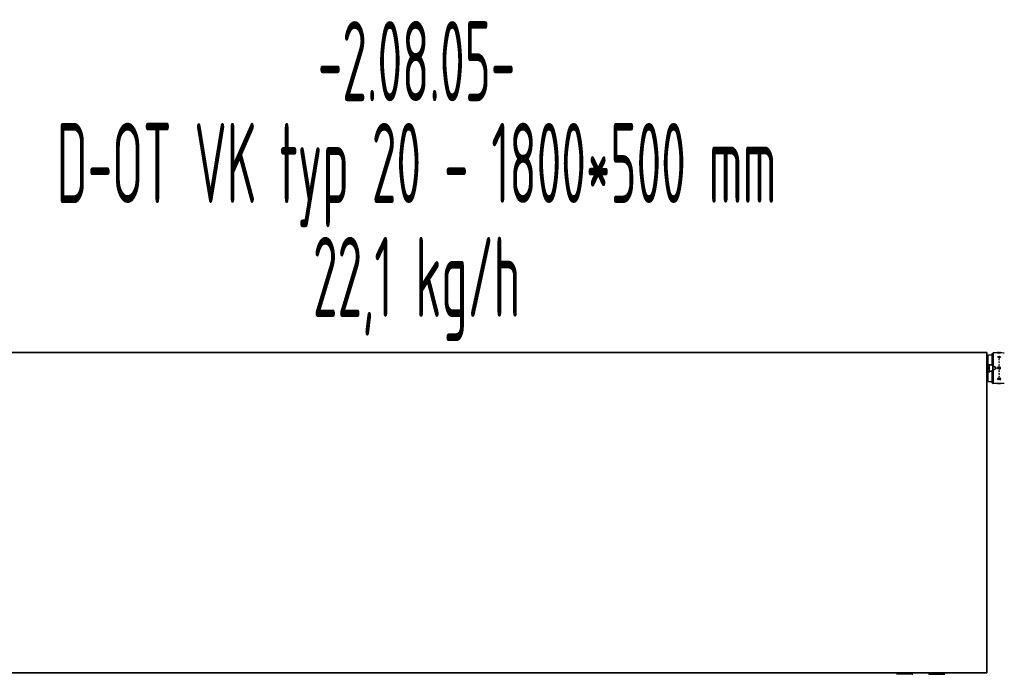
# Model space of a CAD drawing. Header units: millimetres. Extents: x 60394 to 199354, y 20895 to 166073.
# Tile 190 of 256: x 123594 to 125130, y 23978 to 25000. Entities that reach past the tile are written whole.
import ezdxf
from ezdxf.enums import TextEntityAlignment as Align

# ---------------------------------------------------------------- set-up
doc = ezdxf.new("R2010")
doc.units = ezdxf.units.MM
doc.layers.add('JS_VYT_POPIS - OBECNĚ', color=7, linetype='Continuous', lineweight=5)
doc.layers.add('UT_ZAŘÍZENÍ - OT', color=3, linetype='Continuous', lineweight=35)
doc.styles.add('VZT_POPIS', font='isocp.shx', dxfattribs={"width": 0.6, "height": 125})

msp = doc.modelspace()

# ---------------------------------------------------------------- linework, layer by layer
at = {"color": 0, "linetype": 'Continuous'}
for p, q in [((125102.5, 24468.7), (125103, 24468.7)), ((125103, 24465.4), (125103, 24468.7)), ((125103.5, 24468.8), (125103.5, 24468.8)), ((125103.8, 24456), (125104.2, 24476.3)), ((125104, 24463.9), (125104.2, 24476.1)), ((125104.4, 24461.7), (125104.5, 24467.7)), ((125104.5, 24467.7), (125104.7, 24476.8)), ((125104.7, 24476.8), (125110.6, 24476.8)), ((125110.6, 24479), (125112.1, 24479.9)), ((125110.6, 24460.2), (125110.6, 24479)), ((125112.1, 24480), (125112.1, 24459.3)), ((125122, 24479.8), (125112.1, 24480)), ((125119.1, 24480.3), (125119.1, 24480.2)), ((125119.6, 24480.3), (125119.1, 24480.3)), ((125119.1, 24480), (125119.1, 24480.2)), ((125119.1, 24480.2), (125119.6, 24480.2)), ((125119.1, 24480), (125120.7, 24479.9)), ((125119.1, 24473.8), (125119.1, 24473.5)), ((125119.1, 24473.7), (125119.1, 24473.8)), ((125122.1, 24473.8), (125119.1, 24473.8)), ((125119.1, 24473.4), (125119.1, 24473.5)), ((125119.1, 24473.5), (125119.2, 24473.5)), ((125119.6, 24480.2), (125119.6, 24480.3)), ((125120.7, 24480.2), (125119.6, 24480.2)), ((125119.6, 24480.2), (125119.7, 24480.2)), ((125119.7, 24480.2), (125121, 24480.1)), ((125119.9, 24473.5), (125122.1, 24473.5)), ((125120, 24473.5), (125119.9, 24473.5)), ((125120.2, 24473.4), (125122.1, 24473.4)), ((125120.6, 24480.2), (125120.6, 24480.2)), ((125121, 24480.2), (125120.7, 24480.2)), ((125120.7, 24479.9), (125120.9, 24479.9)), ((125120.8, 24480.2), (125120.8, 24480.2)), ((125120.9, 24479.9), (125121.5, 24479.9)), ((125121, 24480.1), (125121, 24480.1)), ((125121, 24480.1), (125121.5, 24480.1)), ((125121.2, 24480.2), (125121.2, 24480.2)), ((125121.5, 24480.1), (125121.5, 24480.2)), ((125121.5, 24479.9), (125121.5, 24480.1)), ((125121.5, 24480), (125121.5, 24480)), ((125122.1, 24480.2), (125122.2, 24480.2)), ((125122.1, 24480), (125122.2, 24480)), ((125122.1, 24474.2), (125122.1, 24473.8)), ((125122.1, 24474.1), (125122.1, 24474.2)), ((125122.6, 24474.2), (125122.1, 24474.2)), ((125122.1, 24473.5), (125122.1, 24472.4)), ((125122.1, 24473.4), (125122.1, 24473.5)), ((125122.1, 24473.4), (125122.1, 24472.5)), ((125122.1, 24471.8), (125122.1, 24472)), ((125122.1, 24472), (125122.6, 24472)), ((125122.1, 24471.9), (125122.1, 24471.8)), ((125122.1, 24471.8), (125122.6, 24471.8)), ((125122.2, 24480.1), (125122.2, 24480.1)), ((125122.2, 24479.9), (125122.2, 24480.1)), ((125122.6, 24473.8), (125122.6, 24474.2)), ((125123.6, 24473.8), (125122.6, 24473.8)), ((125122.6, 24472), (125122.6, 24473.5)), ((125122.6, 24473.5), (125123.6, 24473.5)), ((125122.6, 24473.3), (125123.6, 24473.3)), ((125122.6, 24471.8), (125122.6, 24472)), ((125123, 24480.2), (125123, 24480.2)), ((125123, 24480.2), (125123, 24480.2)), ((125123, 24480.2), (125123, 24480.2)), ((125123.6, 24480), (125123.6, 24480.2)), ((125123.6, 24473.5), (125123.6, 24473.8)), ((125123.6, 24473.3), (125123.6, 24473.5)), ((125102.4, 24465.4), (125103, 24465.4)), ((125102.4, 24464.6), (125103, 24464.6)), ((125103.8, 24458.7), (125102.6, 24458.7)), ((125103.8, 24458.4), (125102.6, 24458.4)), ((125103.8, 24455.7), (125102.6, 24455.7)), ((125103.8, 24455.4), (125102.6, 24455.4)), ((125103.8, 24455.2), (125102.6, 24455.2)), ((125103.3, 24454.8), (125102.7, 24454.8)), ((125103.3, 24454.3), (125102.7, 24454.3)), ((125103.1, 24454), (125102.7, 24454)), ((125103, 24458.7), (125103, 24464.6)), ((125103, 24454.8), (125103, 24455.2)), ((125103.1, 24452.9), (125103.1, 24454)), ((125103.3, 24454.8), (125103.3, 24452.9)), ((125103.4, 24452.9), (125103.4, 24452.6)), ((125103.4, 24452.9), (125103.8, 24452.9)), ((125103.9, 24452.8), (125103.4, 24452.8)), ((125103.9, 24452.6), (125103.4, 24452.6)), ((125103.5, 24465.5), (125103.5, 24464.7)), ((125103.9, 24453.4), (125103.5, 24453.4)), ((125103.6, 24453.6), (125103.6, 24453.5)), ((125103.6, 24453.6), (125103.8, 24453.6)), ((125103.8, 24453.5), (125103.6, 24453.5)), ((125103.6, 24453.3), (125103.6, 24453.2)), ((125103.6, 24453.3), (125103.8, 24453.3)), ((125103.8, 24453.2), (125103.6, 24453.2)), ((125103.8, 24458.7), (125103.8, 24455.2)), ((125104.2, 24435.7), (125103.8, 24456)), ((125103.8, 24456), (125106.5, 24456)), ((125103.8, 24453.6), (125103.8, 24453.4)), ((125103.8, 24453.4), (125103.9, 24453.4)), ((125103.8, 24453.3), (125103.8, 24452.9)), ((125103.8, 24453.2), (125103.9, 24453.2)), ((125103.8, 24453), (125103.9, 24453)), ((125103.9, 24453.4), (125103.9, 24453.7)), ((125104.4, 24461.7), (125106.8, 24461.7)), ((125104.4, 24461), (125104.4, 24461.7)), ((125105.6, 24461), (125104.4, 24461)), ((125106.5, 24456), (125106.6, 24460.6)), ((125106.6, 24451.4), (125106.5, 24456)), ((125106.6, 24460.6), (125106.6, 24461)), ((125108.7, 24460.6), (125106.6, 24460.6)), ((125106.8, 24461.7), (125106.8, 24461)), ((125108.7, 24461), (125107.7, 24461)), ((125108.7, 24460.6), (125108.7, 24461)), ((125111.1, 24459.4), (125109.5, 24460.4)), ((125109.5, 24451.6), (125111.1, 24452.6)), ((125116.8, 24456.7), (125109.7, 24460.7)), ((125109.7, 24451.3), (125116.8, 24455.4)), ((125111.1, 24459.4), (125111.1, 24452.6)), ((125111.6, 24459.2), (125111.6, 24452.9)), ((125112.1, 24452.7), (125112.1, 24432)), ((125116.6, 24455.8), (125116.6, 24456.2)), ((125117, 24455.8), (125117, 24456.2)), ((125120.5, 24454.7), (125120.5, 24455.2)), ((125120.9, 24455.7), (125121.3, 24455.7)), ((125122, 24454.9), (125122, 24454.4)), ((125102.4, 24447.4), (125103, 24447.4)), ((125102.4, 24446.6), (125103, 24446.6)), ((125102.5, 24443.3), (125103, 24443.3)), ((125103.1, 24450.3), (125102.7, 24450.3)), ((125103.3, 24450.1), (125102.7, 24450.1)), ((125103, 24447.4), (125103, 24450.1)), ((125103, 24443.3), (125103, 24446.6)), ((125103.1, 24450.3), (125103.1, 24451.4)), ((125103.3, 24451.4), (125103.3, 24450.1)), ((125103.4, 24451.5), (125103.4, 24451.7)), ((125103.4, 24451.7), (125103.9, 24451.7)), ((125103.4, 24451.5), (125103.9, 24451.5)), ((125103.5, 24447.4), (125103.5, 24446.5)), ((125103.5, 24443.2), (125103.5, 24443.2)), ((125103.8, 24451.3), (125103.6, 24451.3)), ((125103.8, 24451.5), (125103.8, 24451.3)), ((125104.1, 24441.4), (125104.1, 24442.3)), ((125104.4, 24451), (125105.6, 24451)), ((125104.4, 24450.3), (125104.4, 24451)), ((125104.4, 24450.3), (125106.8, 24450.3)), ((125104.5, 24444.3), (125104.4, 24450.3)), ((125104.7, 24435.2), (125104.5, 24444.3)), ((125106.6, 24451.4), (125108.7, 24451.4)), ((125106.6, 24451.4), (125106.6, 24451)), ((125106.8, 24451), (125106.8, 24450.3)), ((125107.7, 24451), (125108.7, 24451)), ((125108.7, 24451.4), (125108.7, 24451)), ((125110.6, 24433), (125110.6, 24451.8)), ((125120.6, 24438.4), (125120.6, 24438.3)), ((125120.8, 24438.4), (125120.6, 24438.4)), ((125120.8, 24438.3), (125120.6, 24438.3)), ((125120.6, 24437.9), (125120.8, 24437.9)), ((125120.8, 24438.4), (125120.8, 24438.3)), ((125120.8, 24437.9), (125120.8, 24438.3)), ((125122, 24439.5), (125122, 24439.3)), ((125122, 24439.4), (125122, 24439.5)), ((125122.2, 24439.1), (125122.1, 24439.2)), ((125122.3, 24439.1), (125122.3, 24438.9)), ((125123.2, 24440.2), (125123.2, 24440)), ((125123.6, 24440.2), (125123.2, 24440.2)), ((125123.2, 24440), (125123.2, 24438.3)), ((125123.6, 24440), (125123.2, 24440)), ((125123.6, 24440.2), (125123.6, 24440)), ((125123.6, 24437.9), (125123.6, 24440)), ((125104.7, 24435.2), (125110.6, 24435.2)), ((125110.6, 24433), (125112.1, 24432.1)), ((125122, 24432.2), (125112.1, 24432)), ((125123.6, 24432), (125119.1, 24431.9)), ((125119.1, 24431.9), (125119.1, 24431.7)), ((125119.1, 24431.9), (125119.1, 24431.7)), ((125123.6, 24431.8), (125119.1, 24431.7)), ((125119.1, 24431.7), (125119.1, 24431.7)), ((125120.5, 24431.8), (125119.9, 24431.7)), ((125120.5, 24431.8), (125120.5, 24431.8)), ((125120.5, 24431.8), (125123.6, 24431.8)), ((125123.6, 24432), (125123.6, 24431.8)), ((125123.6, 24431.8), (125123.6, 24431.8)), ((124961.9, 23978.3), (124961.6, 23978)), ((124986.5, 23978.3), (124961.9, 23978.3)), ((124985.7, 23979.1), (124962.7, 23979.1)), ((124962.7, 23979.1), (124962.7, 23978.4)), ((124985.7, 23978.4), (124962.7, 23978.4)), ((124984.6, 23980.2), (124963.8, 23980.2)), ((124985.7, 23979.1), (124985.7, 23978.4)), ((124986.5, 23978.3), (124986.8, 23978)), ((125011.9, 23978.3), (125011.6, 23978)), ((125011.9, 23978.3), (125036.5, 23978.3)), ((125012.7, 23979.1), (125012.7, 23978.4)), ((125012.7, 23979.1), (125035.7, 23979.1)), ((125012.7, 23978.4), (125035.7, 23978.4)), ((125013.8, 23980.2), (125034.6, 23980.2)), ((125035.7, 23979.1), (125035.7, 23978.4)), ((125036.5, 23978.3), (125036.8, 23978))]:
    msp.add_line(p, q, dxfattribs=at)
for centre, radius, start, end in [((125103, 24470.3), 1.51, 270.0706, 289.42), ((125103, 24470.3), 1.5, 289.4712, 313.3508), ((125104.7, 24476.3), 0.5, 90, 178.9973), ((125072.1, 24379.2), 105.3, 61.6647, 63.472), ((125071.9, 24379.6), 105.2, 61.4405, 63.251), ((125075.2, 24384.6), 99.5, 63.121, 63.2744), ((125072.3, 24378.9), 105.9, 61.9354, 63.1067), ((125120.9, 24467), 13.2, 89.4411, 89.8689), ((125121.2, 24469.3), 0.33, 178.1966, 179.9988), ((125120.8, 24457.2), 23, 89.1611, 89.4301), ((125120.5, 24438.1), 42.1, 88.9967, 89.1537), ((125121.4, 24475), 5.28, 90.802, 91.6255), ((125121.8, 24485.5), 5.38, 264.4209, 265.2299), ((125121.4, 24469.6), 0.577, 256.3453, 269.3858), ((125121.4, 24469.5), 0.582, 256.3839, 269.3877), ((125121.9, 24486.6), 6.42, 265.2378, 265.9935), ((125121.4, 24469.6), 0.567, 269.4846, 276.231), ((125121.4, 24469.5), 0.572, 269.4844, 276.215), ((125121.4, 24469.6), 0.578, 276.2208, 282.5995), ((125121.4, 24469.5), 0.583, 276.2044, 282.5615), ((125121.6, 24469.3), 0.34, 350.7701, 358.1614), ((125120.4, 24389.8), 90, 84.1365, 89), ((125122.4, 24492.6), 12.5, 269.0086, 269.7243), ((125122.3, 24490.2), 10, 269.0062, 269.6233), ((125122.8, 24477.7), 2.56, 85.7717, 86.5413), ((125122.5, 24489.9), 9.83, 272.604, 273.3682), ((125122.5, 24489.8), 9.9, 272.5844, 273.3433), ((125122.8, 24478.4), 1.79, 85.3674, 85.7466), ((125122.4, 24444.5), 35.7, 88.7845, 88.9876), ((125122.5, 24488.7), 8.58, 273.3742, 274.1744), ((125122.5, 24488.5), 8.63, 273.3493, 274.1441), ((125103.6, 24453.8), 0.29, 180.0444, 214.054), ((125103.9, 24457.9), 0.0994, 180.0197, 226.4078), ((125103.9, 24457.9), 0.301, 250.5574, 255.9901), ((125103.9, 24456.2), 0.3, 107.6465, 109.446), ((125104.4, 24460.5), 0.5, 90, 179.0027), ((125086.1, 24474.3), 24.3, 327.1853, 328.9302), ((125090, 24471.7), 19.6, 326.8086, 327.1686), ((125108.7, 24459), 2, 60, 90), ((125108.7, 24459.1), 1.48, 59.4874, 89.9707), ((125003.5, 24240.1), 244.3, 63.7445, 63.8806), ((125003.5, 24672), 244.3, 296.1194, 296.2555), ((125116.5, 24456.2), 0.5, 0, 60), ((125116.5, 24455.8), 0.5, 300, 0), ((125121.1, 24456.1), 2, 164.808, 168.1654), ((125120.2, 24456.3), 1.07, 152.1571, 158.3337), ((125120.2, 24456.3), 1.05, 158.3318, 164.7886), ((125120.3, 24455.8), 1.18, 194.6023, 200.5271), ((125120.3, 24455.9), 1.23, 200.5407, 209.4474), ((125120.2, 24456.3), 1.08, 145.9704, 152.1594), ((125120.4, 24455.9), 1.25, 209.4292, 211.6367), ((125120.4, 24456), 0.828, 140.8707, 150.3087), ((125120.4, 24456), 0.841, 211.8891, 219.0761), ((125120.4, 24456), 0.836, 130.1716, 140.8695), ((125120.4, 24456), 0.831, 219.0533, 232.0289), ((125120.3, 24456.2), 0.569, 108.7448, 116.1595), ((125120.3, 24456.2), 0.576, 101.6028, 108.7468), ((125120.4, 24456), 0.785, 273.2244, 280.4384), ((125121.3, 24465.2), 0.417, 180.044, 188.3148), ((125118.6, 24456), 2.32, 352.4805, 7.1832), ((125121.4, 24465.3), 0.515, 269.6648, 277.1036), ((125121.4, 24465.2), 0.519, 269.6646, 277.0861), ((125121.4, 24460.7), 0.492, 269.8571, 277.6864), ((125121.4, 24460.7), 0.488, 269.8574, 277.7049), ((125122.3, 24455.9), 0.97, 138.9557, 147.5387), ((125121.4, 24465.3), 0.529, 277.098, 284.093), ((125121.4, 24465.3), 0.533, 277.0798, 284.0515), ((125121.4, 24460.7), 0.509, 277.6834, 285.011), ((125121.4, 24460.7), 0.505, 277.7025, 285.0544), ((125122.3, 24455.9), 0.963, 129.9881, 138.9243), ((125121.5, 24465.3), 0.415, 357.3732, 359.9964), ((125121.4, 24460.7), 0.471, 354.8154, 359.9851), ((125122.3, 24455.9), 0.927, 100.7837, 106.9207), ((125122.1, 24456), 1.1, 263.8642, 270.1259), ((125122.1, 24456), 1.64, 265.8993, 310.2058), ((125122.2, 24455.9), 0.878, 93.8951, 100.7379), ((125122.1, 24456.1), 1.12, 312.7756, 319.0143), ((125122.3, 24455.9), 0.893, 319.047, 325.886), ((125121, 24456), 2.66, 352.617, 5.7964), ((125103, 24441.8), 1.51, 70.58, 89.9294), ((125103.4, 24451.4), 0.0882, 171.3392, 179.9631), ((125103, 24441.8), 1.5, 46.6492, 70.5288), ((125104.4, 24451.5), 0.5, 181, 270), ((125089.7, 24440.1), 20, 32.8351, 33.1877), ((125086.1, 24437.8), 24.2, 31.0665, 32.8181), ((125108.7, 24452.9), 1.48, 270.0293, 300.5126), ((125108.7, 24453), 2, 270, 300), ((125120.2, 24438.9), 0.458, 173.0331, 181.3955), ((125120.7, 24438.2), 1.98, 90.6662, 95.2549), ((125120.7, 24438.2), 1.95, 86.3178, 90.6522), ((125121.4, 24451.3), 0.481, 185.0847, 187.79), ((125121.2, 24442.7), 0.33, 180.0012, 181.8034), ((125121.4, 24451.3), 0.51, 98.0269, 105.3394), ((125121.4, 24451.3), 0.507, 98.0461, 105.3827), ((125121.4, 24451.3), 0.493, 90.2068, 98.0303), ((125121.4, 24451.3), 0.489, 90.2071, 98.0487), ((125121.4, 24446.8), 0.537, 97.7954, 104.7367), ((125121.4, 24446.8), 0.52, 90.3923, 97.8022), ((125121.4, 24446.7), 0.533, 97.8136, 104.7779), ((125121.4, 24446.7), 0.516, 90.3925, 97.8198), ((125121.4, 24442.5), 0.588, 97.2668, 103.5858), ((125121.4, 24442.5), 0.574, 90.5617, 97.2781), ((125121.4, 24442.4), 0.584, 97.2832, 103.6235), ((125121.4, 24442.4), 0.569, 90.5618, 97.294), ((125121.4, 24442.5), 0.579, 77.4233, 89.5238), ((125121.4, 24442.5), 0.563, 89.5723, 90.5364), ((125121.4, 24442.4), 0.574, 77.3795, 90.4724), ((125159.9, 24462.1), 44.8, 210.827, 211.4577), ((125121.6, 24442.7), 0.34, 1.8386, 9.2299), ((125121.1, 24438.8), 1.13, 37.3043, 43.3274), ((125161.6, 24463.1), 46, 210.8741, 211.1479), ((125121.2, 24438.8), 1.01, 30.6653, 37.3109), ((125162.4, 24463.2), 46.9, 210.5968, 210.8677), ((125160.2, 24462.2), 44.5, 211.1479, 211.4291), ((125160.7, 24462.2), 44.9, 210.9365, 211.2166), ((125123.1, 24439.5), 0.927, 211.491, 218.2851), ((125123.1, 24439.6), 1.03, 218.2854, 224.5012), ((125123.6, 24440.2), 1.91, 254.2381, 258.3711), ((125104.7, 24435.7), 0.5, 181, 270), ((125120.4, 24522.2), 90, 271, 275.8635), ((124963.8, 23979.1), 1.1, 90, 180), ((124963.8, 23978.4), 1.1, 180, 185.2187), ((124984.6, 23979.1), 1.1, 0, 90), ((124984.6, 23978.4), 1.1, 354.7813, 0), ((125013.8, 23979.1), 1.1, 90, 180), ((125013.8, 23978.4), 1.1, 180, 185.2187), ((125034.6, 23979.1), 1.1, 0, 90), ((125034.6, 23978.4), 1.1, 354.7813, 0)]:
    msp.add_arc(centre, radius, start, end, dxfattribs=at)
for centre, major_axis, ratio, start_param, end_param in [((125103.1, 24454.2), (0, -0.235), 0.85043, 0, 1.570796), ((125103.1, 24450.2), (-0.2, 0), 0.785695, 3.141593, 4.712389)]:
    msp.add_ellipse(centre, major_axis=major_axis, ratio=ratio, start_param=start_param, end_param=end_param, dxfattribs=at)
for points, knots in [([(125120.7, 24480.2), (125120.7, 24480.2), (125120.7, 24480.2), (125120.6, 24480.2), (125120.6, 24480.2), (125120.6, 24480.2)], [0, 0, 0, 0, 0.708486, 0.898996, 1, 1, 1, 1]), ([(125120.6, 24480.2), (125120.6, 24480.2), (125120.7, 24480.2), (125120.7, 24480.2), (125120.7, 24480.2), (125120.8, 24480.2), (125120.8, 24480.2)], [0, 0, 0, 0, 0.080473, 0.272652, 0.58028, 1, 1, 1, 1]), ([(125120.8, 24480.3), (125120.8, 24480.3), (125120.7, 24480.3), (125120.7, 24480.3), (125120.7, 24480.2)], [0, 0, 0, 0, 0.312325, 1, 1, 1, 1]), ([(125120.9, 24480.3), (125120.9, 24480.3), (125120.9, 24480.3), (125120.8, 24480.3), (125120.8, 24480.3)], [0, 0, 0, 0, 0.28218, 1, 1, 1, 1]), ([(125120.8, 24480.2), (125120.8, 24480.2), (125120.9, 24480.2), (125120.9, 24480.2), (125121, 24480.2)], [0, 0, 0, 0, 0.219199, 1, 1, 1, 1]), ([(125121.4, 24469.9), (125121.3, 24469.9), (125121.2, 24469.8), (125121, 24469.8), (125120.9, 24469.6), (125120.9, 24469.5), (125120.9, 24469.5)], [0, 0, 0, 0, 0.270385, 0.528616, 0.769944, 1, 1, 1, 1]), ([(125120.9, 24469.5), (125120.9, 24469.4), (125120.9, 24469.3), (125121, 24469.2), (125121, 24469.2)], [0, 0, 0, 0, 0.488775, 1, 1, 1, 1]), ([(125120.9, 24469.3), (125120.9, 24469.2), (125121, 24469.1), (125121.2, 24469), (125121.3, 24468.9)], [0, 0, 0, 0, 0.47302, 1, 1, 1, 1]), ([(125121.3, 24480.2), (125121.3, 24480.2), (125121.2, 24480.2), (125121.1, 24480.2), (125121.1, 24480.2), (125121.1, 24480.2), (125121, 24480.2), (125121, 24480.2), (125121, 24480.2)], [0, 0, 0, 0, 0.416564, 0.727805, 0.840468, 0.923103, 0.975235, 1, 1, 1, 1]), ([(125121, 24480.2), (125121, 24480.2), (125121.1, 24480.2), (125121.1, 24480.2), (125121.1, 24480.2)], [0, 0, 0, 0, 0.306489, 1, 1, 1, 1]), ([(125121, 24469.2), (125121, 24469.2), (125121.1, 24469.1), (125121.2, 24469.1), (125121.3, 24469)], [0, 0, 0, 0, 0.24218, 1, 1, 1, 1]), ([(125121.1, 24480.2), (125121.1, 24480.2), (125121.1, 24480.2), (125121.1, 24480.2), (125121.1, 24480.2)], [0, 0, 0, 0, 0.191517, 1, 1, 1, 1]), ([(125121.1, 24480.2), (125121.1, 24480.2), (125121.2, 24480.2), (125121.2, 24480.2), (125121.2, 24480.2)], [0, 0, 0, 0, 0.216654, 1, 1, 1, 1]), ([(125121.3, 24480.2), (125121.3, 24480.2), (125121.4, 24480.2), (125121.5, 24480.2), (125121.5, 24480.2)], [0, 0, 0, 0, 0.229978, 1, 1, 1, 1]), ([(125121.9, 24469.4), (125121.9, 24469.5), (125121.9, 24469.6), (125121.8, 24469.7), (125121.6, 24469.8), (125121.5, 24469.9), (125121.4, 24469.9)], [0, 0, 0, 0, 0.229393, 0.470966, 0.729703, 1, 1, 1, 1]), ([(125121.5, 24480.2), (125121.5, 24480.2), (125121.7, 24480.2), (125121.9, 24480.2), (125122.1, 24480.2)], [0, 0, 0, 0, 0.228486, 1, 1, 1, 1]), ([(125121.5, 24480), (125121.5, 24480), (125121.7, 24480), (125121.9, 24480), (125122.1, 24480)], [0, 0, 0, 0, 0.228577, 1, 1, 1, 1]), ([(125121.5, 24468.9), (125121.6, 24469), (125121.8, 24469), (125121.9, 24469.2), (125121.9, 24469.3)], [0, 0, 0, 0, 0.524629, 1, 1, 1, 1]), ([(125121.5, 24469), (125121.6, 24469), (125121.6, 24469.1), (125121.7, 24469.1), (125121.8, 24469.2)], [0, 0, 0, 0, 0.260211, 1, 1, 1, 1]), ([(125121.8, 24469.2), (125121.8, 24469.2), (125121.9, 24469.3), (125121.9, 24469.4), (125121.9, 24469.4)], [0, 0, 0, 0, 0.509651, 1, 1, 1, 1]), ([(125122.2, 24480.2), (125122.3, 24480.2), (125122.6, 24480.2), (125122.8, 24480.2), (125122.9, 24480.2)], [0, 0, 0, 0, 0.5608, 1, 1, 1, 1]), ([(125122.2, 24479.9), (125122.2, 24479.9), (125122.5, 24479.9), (125122.7, 24479.9), (125122.9, 24479.9)], [0, 0, 0, 0, 0.261104, 1, 1, 1, 1]), ([(125122.9, 24480.2), (125122.9, 24480.2), (125122.6, 24480.1), (125122.4, 24480.1), (125122.3, 24480.1)], [0, 0, 0, 0, 0.202928, 1, 1, 1, 1]), ([(125122.3, 24480.1), (125122.4, 24480.1), (125122.6, 24480.1), (125122.8, 24480.1), (125122.9, 24480.1)], [0, 0, 0, 0, 0.261385, 1, 1, 1, 1]), ([(125123.1, 24480.2), (125123.1, 24480.2), (125123.1, 24480.2), (125123.1, 24480.2), (125123, 24480.2), (125123, 24480.2), (125122.9, 24480.2), (125122.9, 24480.2)], [0, 0, 0, 0, 0.026104, 0.078509, 0.271488, 0.580502, 1, 1, 1, 1]), ([(125123, 24480.2), (125123, 24480.2), (125123, 24480.2), (125123.1, 24480.2), (125123.1, 24480.2), (125123.1, 24480.2), (125123.1, 24480.2)], [0, 0, 0, 0, 0.402142, 0.703286, 0.901798, 1, 1, 1, 1]), ([(125123.6, 24480.2), (125123.5, 24480.2), (125123.4, 24480.2), (125123.2, 24480.2), (125123.1, 24480.2)], [0, 0, 0, 0, 0.393124, 1, 1, 1, 1]), ([(125123.1, 24480.1), (125123.2, 24480.1), (125123.3, 24480.1), (125123.4, 24480.1), (125123.5, 24480.1), (125123.6, 24480.1), (125123.6, 24480.2), (125123.6, 24480.2), (125123.6, 24480.2), (125123.6, 24480.2)], [0, 0, 0, 0, 0.415889, 0.585993, 0.728367, 0.841268, 0.923827, 0.975949, 1, 1, 1, 1]), ([(125123.1, 24480.2), (125123.1, 24480.2), (125123.1, 24480.2), (125123.1, 24480.2), (125123.1, 24480.2)], [0, 0, 0, 0, 0.519614, 1, 1, 1, 1]), ([(125123.1, 24479.9), (125123.2, 24479.9), (125123.3, 24479.9), (125123.4, 24479.9), (125123.5, 24479.9), (125123.6, 24479.9), (125123.6, 24480), (125123.6, 24480), (125123.6, 24480), (125123.6, 24480)], [0, 0, 0, 0, 0.416026, 0.586157, 0.728535, 0.841423, 0.923955, 0.976034, 1, 1, 1, 1]), ([(125123.6, 24480.2), (125123.6, 24480.2), (125123.6, 24480.2), (125123.6, 24480.2), (125123.6, 24480.2)], [0, 0, 0, 0, 0.194984, 1, 1, 1, 1]), ([(125123.6, 24480.2), (125123.6, 24480.2), (125123.6, 24480.2), (125123.6, 24480.2), (125123.6, 24480.2)], [0, 0, 0, 0, 0.34526, 1, 1, 1, 1]), ([(125103, 24465.4), (125103.1, 24465.4), (125103.2, 24465.4), (125103.4, 24465.5), (125103.5, 24465.5)], [0, 0, 0, 0, 0.252472, 1, 1, 1, 1]), ([(125103.5, 24464.7), (125103.5, 24464.7), (125103.3, 24464.6), (125103.2, 24464.6), (125103, 24464.6)], [0, 0, 0, 0, 0.247091, 1, 1, 1, 1]), ([(125103.4, 24452.6), (125103.4, 24452.6), (125103.3, 24452.6), (125103.2, 24452.7), (125103.2, 24452.8), (125103.1, 24452.8), (125103.1, 24452.9)], [0, 0, 0, 0, 0.252255, 0.503168, 0.752226, 1, 1, 1, 1]), ([(125103.3, 24452.9), (125103.3, 24452.9), (125103.3, 24452.9), (125103.3, 24452.9), (125103.3, 24452.9), (125103.3, 24452.9), (125103.3, 24452.9), (125103.2, 24452.9), (125103.2, 24452.9), (125103.2, 24452.9), (125103.1, 24452.9)], [0, 0, 0, 0, 0.040706, 0.069574, 0.105554, 0.199505, 0.321626, 0.468167, 0.634164, 1, 1, 1, 1]), ([(125103.3, 24453.9), (125103.3, 24453.9), (125103.4, 24453.8), (125103.4, 24453.7), (125103.5, 24453.6), (125103.6, 24453.6), (125103.6, 24453.6)], [0, 0, 0, 0, 0.247784, 0.496832, 0.747734, 1, 1, 1, 1]), ([(125103.3, 24453.6), (125103.3, 24453.6), (125103.4, 24453.5), (125103.4, 24453.4), (125103.5, 24453.3), (125103.6, 24453.3), (125103.6, 24453.3)], [0, 0, 0, 0, 0.247784, 0.496832, 0.747734, 1, 1, 1, 1]), ([(125103.6, 24453.2), (125103.6, 24453.2), (125103.5, 24453.2), (125103.4, 24453.3), (125103.4, 24453.4), (125103.3, 24453.5), (125103.3, 24453.5)], [0, 0, 0, 0, 0.252266, 0.503168, 0.752216, 1, 1, 1, 1]), ([(125103.4, 24452.9), (125103.4, 24452.9), (125103.4, 24452.9), (125103.4, 24452.9), (125103.3, 24452.9), (125103.3, 24452.9), (125103.3, 24453)], [0, 0, 0, 0, 0.251925, 0.502849, 0.751924, 1, 1, 1, 1]), ([(125103.4, 24452.8), (125103.4, 24452.8), (125103.4, 24452.8), (125103.4, 24452.8), (125103.3, 24452.9), (125103.3, 24452.9), (125103.3, 24452.9)], [0, 0, 0, 0, 0.252236, 0.503168, 0.752245, 1, 1, 1, 1]), ([(125103.6, 24453.5), (125103.6, 24453.5), (125103.5, 24453.5), (125103.4, 24453.6), (125103.4, 24453.6)], [0, 0, 0, 0, 0.501963, 1, 1, 1, 1]), ([(125103.9, 24461.6), (125103.9, 24461.6), (125103.9, 24461.6), (125104, 24461.7), (125104, 24461.7), (125104.1, 24461.7), (125104.3, 24461.7), (125104.4, 24461.7), (125104.4, 24461.7)], [0, 0, 0, 0, 0.054454, 0.124226, 0.220024, 0.341181, 0.645763, 1, 1, 1, 1]), ([(125106.6, 24460.6), (125106.4, 24460.6), (125106.1, 24460.6), (125105.6, 24460.6), (125105.1, 24460.6), (125104.8, 24460.6), (125104.5, 24460.6), (125104.4, 24460.6), (125104.2, 24460.6), (125104.1, 24460.6), (125104, 24460.5), (125104, 24460.5), (125103.9, 24460.5), (125103.9, 24460.5), (125103.9, 24460.5), (125103.9, 24460.5)], [0, 0, 0, 0, 0.195605, 0.383531, 0.55643, 0.707585, 0.773165, 0.831259, 0.881323, 0.92293, 0.955723, 0.979458, 0.994025, 0.997954, 1, 1, 1, 1]), ([(125105.6, 24461), (125105.6, 24461), (125105.7, 24461.1), (125105.7, 24461.1), (125105.7, 24461.1)], [0, 0, 0, 0, 0.229765, 1, 1, 1, 1]), ([(125105.6, 24461), (125105.7, 24461), (125106, 24461), (125106.3, 24461), (125106.6, 24461)], [0, 0, 0, 0, 0.230893, 1, 1, 1, 1]), ([(125105.6, 24461), (125105.6, 24461), (125105.6, 24461), (125105.6, 24461), (125105.6, 24461)], [0, 0, 0, 0, 0.393757, 1, 1, 1, 1]), ([(125105.6, 24461), (125105.6, 24461), (125105.6, 24461), (125105.6, 24461), (125105.6, 24461)], [0, 0, 0, 0, 0.235586, 1, 1, 1, 1]), ([(125105.7, 24461.1), (125105.8, 24461.1), (125106, 24461.2), (125106.4, 24461.4), (125106.6, 24461.6), (125106.8, 24461.7)], [0, 0, 0, 0, 0.213248, 0.460801, 1, 1, 1, 1]), ([(125106.6, 24461), (125106.8, 24461), (125107.1, 24461), (125107.5, 24461), (125107.7, 24461)], [0, 0, 0, 0, 0.502804, 1, 1, 1, 1]), ([(125109.5, 24460.4), (125109.5, 24460.4), (125109.5, 24460.5), (125109.5, 24460.5), (125109.6, 24460.6), (125109.6, 24460.6), (125109.7, 24460.7), (125109.7, 24460.7), (125109.7, 24460.7), (125109.7, 24460.7), (125109.7, 24460.7)], [0, 0, 0, 0, 0.198142, 0.388892, 0.560134, 0.707991, 0.828678, 0.918542, 0.975091, 1, 1, 1, 1]), ([(125111.1, 24459.4), (125111.1, 24459.5), (125111.2, 24459.5), (125111.2, 24459.6), (125111.3, 24459.7), (125111.3, 24459.7), (125111.3, 24459.8), (125111.3, 24459.8), (125111.4, 24459.8), (125111.4, 24459.8), (125111.4, 24459.8)], [0, 0, 0, 0, 0.387648, 0.559336, 0.708365, 0.829964, 0.920373, 0.976704, 0.992026, 1, 1, 1, 1]), ([(125111.1, 24452.6), (125111.1, 24452.5), (125111.2, 24452.5), (125111.2, 24452.4), (125111.3, 24452.3), (125111.3, 24452.3), (125111.3, 24452.3), (125111.3, 24452.2), (125111.4, 24452.2), (125111.4, 24452.2), (125111.4, 24452.2)], [0, 0, 0, 0, 0.387648, 0.559336, 0.708365, 0.829964, 0.920373, 0.976704, 0.992026, 1, 1, 1, 1]), ([(125111.6, 24459.2), (125111.7, 24459.2), (125111.7, 24459.3), (125111.7, 24459.4), (125111.8, 24459.4), (125111.8, 24459.5), (125111.8, 24459.5), (125111.8, 24459.5), (125111.8, 24459.5), (125111.8, 24459.5)], [0, 0, 0, 0, 0.389691, 0.560136, 0.707341, 0.827183, 0.916538, 0.973346, 1, 1, 1, 1]), ([(125116.6, 24456.2), (125116.2, 24456.5), (125114.5, 24457.5), (125112.9, 24458.4), (125111.6, 24459.2)], [0, 0, 0, 0, 0.249365, 1, 1, 1, 1]), ([(125111.6, 24452.9), (125112, 24453.1), (125113.7, 24454.1), (125115.4, 24455.1), (125116.6, 24455.8)], [0, 0, 0, 0, 0.250578, 1, 1, 1, 1]), ([(125111.6, 24452.9), (125111.7, 24452.8), (125111.7, 24452.7), (125111.7, 24452.7), (125111.8, 24452.6), (125111.8, 24452.6), (125111.8, 24452.5), (125111.8, 24452.5), (125111.8, 24452.5), (125111.8, 24452.5)], [0, 0, 0, 0, 0.389693, 0.560138, 0.707342, 0.827185, 0.916539, 0.973347, 1, 1, 1, 1]), ([(125116.6, 24456.2), (125116.7, 24456.3), (125116.7, 24456.4), (125116.8, 24456.5), (125116.8, 24456.6), (125116.8, 24456.6), (125116.8, 24456.7), (125116.8, 24456.7)], [0, 0, 0, 0, 0.377895, 0.69297, 0.905251, 0.965919, 1, 1, 1, 1]), ([(125116.6, 24456.2), (125116.7, 24456.2), (125116.7, 24456.2), (125116.8, 24456.2), (125116.9, 24456.2), (125116.9, 24456.2), (125117, 24456.2), (125117, 24456.2), (125117, 24456.2), (125117, 24456.2), (125117, 24456.2), (125117, 24456.2), (125117, 24456.2), (125117, 24456.2)], [0, 0, 0, 0, 0.203374, 0.394866, 0.56769, 0.716771, 0.837685, 0.88646, 0.926896, 0.958626, 0.981467, 0.99529, 1, 1, 1, 1]), ([(125116.6, 24455.8), (125116.7, 24455.8), (125116.7, 24455.8), (125116.8, 24455.8), (125116.9, 24455.8), (125116.9, 24455.8), (125117, 24455.8), (125117, 24455.8), (125117, 24455.8), (125117, 24455.8), (125117, 24455.8), (125117, 24455.8), (125117, 24455.8), (125117, 24455.8)], [0, 0, 0, 0, 0.203374, 0.394866, 0.56769, 0.716771, 0.837685, 0.88646, 0.926896, 0.958626, 0.981467, 0.99529, 1, 1, 1, 1]), ([(125116.6, 24455.8), (125116.7, 24455.7), (125116.7, 24455.6), (125116.8, 24455.5), (125116.8, 24455.4), (125116.8, 24455.4), (125116.8, 24455.4), (125116.8, 24455.4)], [0, 0, 0, 0, 0.377895, 0.69297, 0.905251, 0.965919, 1, 1, 1, 1]), ([(125119.1, 24456.5), (125119.1, 24456.4), (125119.1, 24456.1), (125119.1, 24455.8), (125119.2, 24455.6)], [0, 0, 0, 0, 0.250786, 1, 1, 1, 1]), ([(125121.1, 24456.9), (125121, 24457), (125120.7, 24457.3), (125120.3, 24457.4), (125119.9, 24457.4), (125119.7, 24457.3), (125119.5, 24457.1), (125119.4, 24457), (125119.3, 24456.9)], [0, 0, 0, 0, 0.249691, 0.498274, 0.623384, 0.748679, 0.874168, 1, 1, 1, 1]), ([(125119.3, 24455.2), (125119.4, 24455.1), (125119.5, 24454.9), (125119.8, 24454.7), (125120.2, 24454.6), (125120.4, 24454.6), (125120.5, 24454.7)], [0, 0, 0, 0, 0.249964, 0.499879, 0.749906, 1, 1, 1, 1]), ([(125119.7, 24455.6), (125119.7, 24455.6), (125119.6, 24455.8), (125119.6, 24456), (125119.6, 24456.2), (125119.6, 24456.4), (125119.7, 24456.4)], [0, 0, 0, 0, 0.249892, 0.499949, 0.75024, 1, 1, 1, 1]), ([(125120.4, 24455.2), (125120.3, 24455.2), (125120.1, 24455.2), (125120, 24455.3), (125119.9, 24455.4)], [0, 0, 0, 0, 0.50069, 1, 1, 1, 1]), ([(125120.2, 24456.8), (125120.2, 24456.8), (125120.4, 24456.8), (125120.6, 24456.7), (125120.8, 24456.5), (125120.8, 24456.4), (125120.9, 24456.3)], [0, 0, 0, 0, 0.248903, 0.498305, 0.748695, 1, 1, 1, 1]), ([(125121.4, 24465.7), (125121.3, 24465.7), (125121.1, 24465.7), (125120.9, 24465.5), (125120.9, 24465.3), (125120.9, 24465.3)], [0, 0, 0, 0, 0.507384, 0.755665, 1, 1, 1, 1]), ([(125120.9, 24465.3), (125120.9, 24465.2), (125120.9, 24465.2), (125120.9, 24465.1), (125120.9, 24465.1)], [0, 0, 0, 0, 0.747031, 1, 1, 1, 1]), ([(125120.9, 24465.1), (125120.9, 24465), (125121, 24464.9), (125121.2, 24464.8), (125121.3, 24464.7)], [0, 0, 0, 0, 0.489899, 1, 1, 1, 1]), ([(125120.9, 24465.1), (125121, 24465), (125121.1, 24464.9), (125121.2, 24464.8), (125121.3, 24464.8)], [0, 0, 0, 0, 0.492845, 1, 1, 1, 1]), ([(125121.4, 24461.2), (125121.3, 24461.2), (125121, 24461.1), (125120.9, 24460.9), (125120.9, 24460.8)], [0, 0, 0, 0, 0.501804, 1, 1, 1, 1]), ([(125120.9, 24460.6), (125120.9, 24460.5), (125121, 24460.3), (125121.2, 24460.2), (125121.3, 24460.2)], [0, 0, 0, 0, 0.498032, 1, 1, 1, 1]), ([(125120.9, 24460.6), (125120.9, 24460.5), (125121, 24460.4), (125121.2, 24460.3), (125121.3, 24460.2)], [0, 0, 0, 0, 0.49918, 1, 1, 1, 1]), ([(125123.6, 24456.3), (125123.6, 24456.4), (125123.5, 24456.7), (125123.2, 24457.2), (125122.6, 24457.6), (125121.8, 24457.5), (125121.3, 24457.2), (125121.2, 24457), (125121.1, 24456.9)], [0, 0, 0, 0, 0.125806, 0.251598, 0.500158, 0.748611, 0.874302, 1, 1, 1, 1]), ([(125121.3, 24455.7), (125121.3, 24455.8), (125121.3, 24456.1), (125121.4, 24456.3), (125121.4, 24456.4)], [0, 0, 0, 0, 0.500135, 1, 1, 1, 1]), ([(125121.9, 24465.3), (125121.9, 24465.3), (125121.9, 24465.4), (125121.8, 24465.6), (125121.6, 24465.7), (125121.5, 24465.7), (125121.4, 24465.7)], [0, 0, 0, 0, 0.241806, 0.488407, 0.741812, 1, 1, 1, 1]), ([(125121.9, 24460.7), (125121.9, 24460.9), (125121.8, 24461.1), (125121.5, 24461.2), (125121.4, 24461.2)], [0, 0, 0, 0, 0.49811, 1, 1, 1, 1]), ([(125121.5, 24464.7), (125121.6, 24464.8), (125121.8, 24464.9), (125121.9, 24465), (125121.9, 24465.1)], [0, 0, 0, 0, 0.510101, 1, 1, 1, 1]), ([(125121.5, 24464.8), (125121.6, 24464.8), (125121.7, 24464.9), (125121.8, 24465), (125121.8, 24465)], [0, 0, 0, 0, 0.506643, 1, 1, 1, 1]), ([(125121.5, 24460.2), (125121.6, 24460.2), (125121.8, 24460.3), (125121.9, 24460.5), (125121.9, 24460.6)], [0, 0, 0, 0, 0.50198, 1, 1, 1, 1]), ([(125121.5, 24460.2), (125121.6, 24460.3), (125121.7, 24460.3), (125121.8, 24460.5), (125121.9, 24460.5)], [0, 0, 0, 0, 0.50114, 1, 1, 1, 1]), ([(125121.8, 24465), (125121.8, 24465), (125121.9, 24465.1), (125121.9, 24465.2), (125121.9, 24465.2)], [0, 0, 0, 0, 0.253103, 1, 1, 1, 1]), ([(125122.8, 24455.2), (125122.7, 24455.1), (125122.5, 24455), (125122.2, 24454.9), (125122.1, 24454.9)], [0, 0, 0, 0, 0.500561, 1, 1, 1, 1]), ([(125122.2, 24456.8), (125122.3, 24456.8), (125122.4, 24456.8), (125122.8, 24456.7), (125123, 24456.5), (125123.1, 24456.1), (125123.2, 24455.9), (125123.1, 24455.6), (125123, 24455.5), (125123, 24455.4)], [0, 0, 0, 0, 0.124702, 0.249421, 0.497433, 0.62303, 0.748788, 0.874419, 1, 1, 1, 1]), ([(125123.1, 24454.8), (125123.3, 24454.9), (125123.5, 24455.2), (125123.6, 24455.5), (125123.6, 24455.7)], [0, 0, 0, 0, 0.49938, 1, 1, 1, 1]), ([(125103, 24447.4), (125103.1, 24447.4), (125103.2, 24447.4), (125103.4, 24447.4), (125103.5, 24447.4)], [0, 0, 0, 0, 0.252472, 1, 1, 1, 1]), ([(125103.5, 24446.5), (125103.5, 24446.5), (125103.3, 24446.6), (125103.2, 24446.6), (125103, 24446.6)], [0, 0, 0, 0, 0.247091, 1, 1, 1, 1]), ([(125103.4, 24451.7), (125103.4, 24451.7), (125103.3, 24451.7), (125103.2, 24451.6), (125103.2, 24451.5), (125103.1, 24451.4), (125103.1, 24451.4)], [0, 0, 0, 0, 0.252255, 0.503168, 0.752226, 1, 1, 1, 1]), ([(125103.3, 24451.4), (125103.3, 24451.4), (125103.3, 24451.4), (125103.3, 24451.4), (125103.3, 24451.4), (125103.3, 24451.4), (125103.3, 24451.4), (125103.2, 24451.4), (125103.2, 24451.4), (125103.2, 24451.4), (125103.1, 24451.4)], [0, 0, 0, 0, 0.040706, 0.069574, 0.105554, 0.199505, 0.321626, 0.468167, 0.634164, 1, 1, 1, 1]), ([(125103.4, 24451.5), (125103.4, 24451.5), (125103.4, 24451.5), (125103.4, 24451.5), (125103.3, 24451.5), (125103.3, 24451.5), (125103.3, 24451.5)], [0, 0, 0, 0, 0.26767, 0.525516, 0.768461, 1, 1, 1, 1]), ([(125103.3, 24451), (125103.3, 24451), (125103.4, 24451.1), (125103.4, 24451.2), (125103.5, 24451.2), (125103.6, 24451.3), (125103.6, 24451.3)], [0, 0, 0, 0, 0.247784, 0.496832, 0.747734, 1, 1, 1, 1]), ([(125103.9, 24451.5), (125103.9, 24451.5), (125103.9, 24451.5), (125103.9, 24451.5), (125104, 24451.5), (125104, 24451.5), (125104.1, 24451.5), (125104.2, 24451.5), (125104.4, 24451.5), (125104.5, 24451.4), (125104.8, 24451.4), (125105.1, 24451.4), (125105.6, 24451.4), (125106.1, 24451.4), (125106.4, 24451.4), (125106.6, 24451.4)], [0, 0, 0, 0, 0.002046, 0.005975, 0.020542, 0.044277, 0.07707, 0.118677, 0.168741, 0.226835, 0.292415, 0.44357, 0.616469, 0.804395, 1, 1, 1, 1]), ([(125103.9, 24450.4), (125103.9, 24450.4), (125103.9, 24450.4), (125104, 24450.4), (125104, 24450.3), (125104.1, 24450.3), (125104.3, 24450.3), (125104.4, 24450.3), (125104.4, 24450.3)], [0, 0, 0, 0, 0.054452, 0.124207, 0.219995, 0.341151, 0.645741, 1, 1, 1, 1]), ([(125106.6, 24451), (125106.5, 24451), (125106.2, 24451), (125105.8, 24451), (125105.6, 24451)], [0, 0, 0, 0, 0.264643, 1, 1, 1, 1]), ([(125105.7, 24450.9), (125105.7, 24451), (125105.6, 24451), (125105.6, 24451), (125105.6, 24451)], [0, 0, 0, 0, 0.595054, 1, 1, 1, 1]), ([(125105.6, 24451), (125105.6, 24451), (125105.6, 24451), (125105.6, 24451), (125105.6, 24451)], [0, 0, 0, 0, 0.289793, 1, 1, 1, 1]), ([(125106.8, 24450.3), (125106.6, 24450.4), (125106.4, 24450.6), (125106, 24450.8), (125105.8, 24450.9), (125105.7, 24450.9)], [0, 0, 0, 0, 0.539199, 0.786752, 1, 1, 1, 1]), ([(125107.7, 24451), (125107.5, 24451), (125107.1, 24451), (125106.8, 24451), (125106.6, 24451)], [0, 0, 0, 0, 0.497196, 1, 1, 1, 1]), ([(125109.5, 24451.6), (125109.5, 24451.6), (125109.5, 24451.6), (125109.5, 24451.5), (125109.6, 24451.4), (125109.6, 24451.4), (125109.7, 24451.3), (125109.7, 24451.3), (125109.7, 24451.3), (125109.7, 24451.3), (125109.7, 24451.3)], [0, 0, 0, 0, 0.198108, 0.388908, 0.560156, 0.708001, 0.828682, 0.918545, 0.975091, 1, 1, 1, 1]), ([(125120.5, 24440.1), (125120.3, 24440.1), (125120, 24440), (125119.5, 24439.8), (125119.2, 24439.4), (125119.1, 24439.1), (125119.1, 24439)], [0, 0, 0, 0, 0.285569, 0.551478, 0.78834, 1, 1, 1, 1]), ([(125119.2, 24439.1), (125119.2, 24439.1), (125119.2, 24439), (125119.1, 24438.9), (125119.1, 24438.9)], [0, 0, 0, 0, 0.254201, 1, 1, 1, 1]), ([(125119.1, 24438.9), (125119.1, 24438.8), (125119.2, 24438.7), (125119.3, 24438.4), (125119.6, 24438.1), (125120.1, 24437.9), (125120.5, 24437.9), (125120.6, 24437.9)], [0, 0, 0, 0, 0.104904, 0.212347, 0.445391, 0.711352, 1, 1, 1, 1]), ([(125120.6, 24440), (125120.5, 24440), (125120.1, 24440), (125119.7, 24439.8), (125119.4, 24439.5), (125119.2, 24439.2), (125119.2, 24439.1)], [0, 0, 0, 0, 0.276815, 0.541296, 0.783329, 1, 1, 1, 1]), ([(125119.7, 24438.9), (125119.7, 24439), (125119.8, 24439), (125119.8, 24439.1), (125119.8, 24439.1)], [0, 0, 0, 0, 0.245195, 1, 1, 1, 1]), ([(125119.8, 24438.7), (125119.8, 24438.7), (125119.8, 24438.8), (125119.8, 24438.9), (125119.7, 24438.9)], [0, 0, 0, 0, 0.259352, 1, 1, 1, 1]), ([(125120.6, 24438.3), (125120.5, 24438.3), (125120.3, 24438.3), (125120, 24438.4), (125119.8, 24438.6), (125119.7, 24438.8), (125119.7, 24438.9)], [0, 0, 0, 0, 0.288289, 0.554647, 0.788959, 1, 1, 1, 1]), ([(125119.8, 24439.1), (125119.8, 24439.2), (125119.9, 24439.3), (125120.1, 24439.4), (125120.4, 24439.5), (125120.6, 24439.6), (125120.9, 24439.5), (125121.2, 24439.4), (125121.4, 24439.3), (125121.5, 24439.2)], [0, 0, 0, 0, 0.110355, 0.232071, 0.363298, 0.500079, 0.636986, 0.768855, 1, 1, 1, 1]), ([(125120.6, 24438.4), (125120.6, 24438.4), (125120.4, 24438.4), (125120.1, 24438.5), (125119.9, 24438.6), (125119.8, 24438.7)], [0, 0, 0, 0, 0.273822, 0.536871, 1, 1, 1, 1]), ([(125121.9, 24439.5), (125121.7, 24439.7), (125121.4, 24439.9), (125121, 24440), (125120.8, 24440), (125120.6, 24440)], [0, 0, 0, 0, 0.473959, 0.733478, 1, 1, 1, 1]), ([(125122, 24439.5), (125121.9, 24439.7), (125121.6, 24439.9), (125121.2, 24440.1), (125120.9, 24440.1), (125120.8, 24440.1)], [0, 0, 0, 0, 0.464053, 0.726092, 1, 1, 1, 1]), ([(125121.3, 24451.8), (125121.2, 24451.8), (125121, 24451.7), (125120.9, 24451.5), (125120.9, 24451.4)], [0, 0, 0, 0, 0.501968, 1, 1, 1, 1]), ([(125121.3, 24451.8), (125121.2, 24451.8), (125121, 24451.7), (125120.9, 24451.5), (125120.9, 24451.4)], [0, 0, 0, 0, 0.50082, 1, 1, 1, 1]), ([(125120.9, 24451.2), (125120.9, 24451.2), (125120.9, 24451.1), (125121.1, 24450.9), (125121.2, 24450.8), (125121.3, 24450.8), (125121.4, 24450.8)], [0, 0, 0, 0, 0.249231, 0.498303, 0.748586, 1, 1, 1, 1]), ([(125121.3, 24447.3), (125121.2, 24447.3), (125121, 24447.2), (125120.9, 24447), (125120.9, 24446.9)], [0, 0, 0, 0, 0.510101, 1, 1, 1, 1]), ([(125121.3, 24447.2), (125121.2, 24447.2), (125121.1, 24447.1), (125121, 24447), (125120.9, 24446.9)], [0, 0, 0, 0, 0.507155, 1, 1, 1, 1]), ([(125120.9, 24446.9), (125120.9, 24446.9), (125120.9, 24446.9), (125120.9, 24446.8), (125120.9, 24446.7)], [0, 0, 0, 0, 0.252969, 1, 1, 1, 1]), ([(125120.9, 24446.7), (125120.9, 24446.7), (125120.9, 24446.6), (125121.1, 24446.4), (125121.3, 24446.3), (125121.4, 24446.3)], [0, 0, 0, 0, 0.244335, 0.492616, 1, 1, 1, 1]), ([(125121.3, 24443.1), (125121.2, 24443.1), (125121, 24443), (125120.9, 24442.8), (125120.9, 24442.7)], [0, 0, 0, 0, 0.52698, 1, 1, 1, 1]), ([(125121, 24442.8), (125121, 24442.8), (125120.9, 24442.7), (125120.9, 24442.6), (125120.9, 24442.6)], [0, 0, 0, 0, 0.511225, 1, 1, 1, 1]), ([(125120.9, 24442.6), (125120.9, 24442.5), (125120.9, 24442.4), (125121, 24442.3), (125121.2, 24442.2), (125121.3, 24442.2), (125121.4, 24442.2)], [0, 0, 0, 0, 0.230056, 0.471384, 0.729615, 1, 1, 1, 1]), ([(125121.3, 24443), (125121.2, 24443), (125121.1, 24442.9), (125121, 24442.9), (125121, 24442.8)], [0, 0, 0, 0, 0.259523, 1, 1, 1, 1]), ([(125121.4, 24450.8), (125121.5, 24450.8), (125121.6, 24450.8), (125121.8, 24451), (125121.9, 24451.1), (125121.9, 24451.3), (125121.9, 24451.3)], [0, 0, 0, 0, 0.25144, 0.501784, 0.751362, 1, 1, 1, 1]), ([(125121.4, 24446.3), (125121.5, 24446.3), (125121.6, 24446.3), (125121.8, 24446.4), (125121.9, 24446.6), (125121.9, 24446.7), (125121.9, 24446.8)], [0, 0, 0, 0, 0.258416, 0.511779, 0.758272, 1, 1, 1, 1]), ([(125121.4, 24442.2), (125121.5, 24442.2), (125121.6, 24442.2), (125121.8, 24442.3), (125121.9, 24442.4), (125121.9, 24442.5), (125121.9, 24442.6)], [0, 0, 0, 0, 0.270297, 0.529034, 0.770607, 1, 1, 1, 1]), ([(125121.9, 24451.5), (125121.9, 24451.5), (125121.8, 24451.7), (125121.6, 24451.8), (125121.5, 24451.8)], [0, 0, 0, 0, 0.49802, 1, 1, 1, 1]), ([(125121.9, 24451.5), (125121.8, 24451.6), (125121.7, 24451.7), (125121.6, 24451.8), (125121.5, 24451.8)], [0, 0, 0, 0, 0.49886, 1, 1, 1, 1]), ([(125121.9, 24446.9), (125121.9, 24447), (125121.8, 24447.2), (125121.6, 24447.3), (125121.5, 24447.3)], [0, 0, 0, 0, 0.489899, 1, 1, 1, 1]), ([(125121.8, 24447), (125121.8, 24447), (125121.7, 24447.1), (125121.6, 24447.2), (125121.5, 24447.2)], [0, 0, 0, 0, 0.493357, 1, 1, 1, 1]), ([(125121.9, 24442.7), (125121.9, 24442.8), (125121.8, 24443), (125121.6, 24443.1), (125121.5, 24443.1)], [0, 0, 0, 0, 0.475371, 1, 1, 1, 1]), ([(125121.8, 24442.8), (125121.8, 24442.9), (125121.7, 24442.9), (125121.6, 24443), (125121.5, 24443)], [0, 0, 0, 0, 0.241743, 1, 1, 1, 1]), ([(125121.7, 24438.7), (125121.8, 24438.6), (125122, 24438.4), (125122.5, 24438.1), (125123.1, 24437.9), (125123.4, 24437.9), (125123.6, 24437.9)], [0, 0, 0, 0, 0.219385, 0.461046, 0.724092, 1, 1, 1, 1]), ([(125121.9, 24446.8), (125121.9, 24446.8), (125121.9, 24446.9), (125121.8, 24447), (125121.8, 24447)], [0, 0, 0, 0, 0.746897, 1, 1, 1, 1]), ([(125121.9, 24442.6), (125121.9, 24442.6), (125121.9, 24442.7), (125121.8, 24442.8), (125121.8, 24442.8)], [0, 0, 0, 0, 0.490349, 1, 1, 1, 1]), ([(125123.1, 24438.4), (125122.9, 24438.4), (125122.6, 24438.6), (125122.4, 24438.8), (125122.3, 24438.9)], [0, 0, 0, 0, 0.53047, 1, 1, 1, 1]), ([(125123.2, 24438.5), (125123.1, 24438.5), (125122.8, 24438.6), (125122.6, 24438.7), (125122.4, 24438.9)], [0, 0, 0, 0, 0.269283, 1, 1, 1, 1]), ([(125119.1, 24431.7), (125119.3, 24431.7), (125119.6, 24431.7), (125119.8, 24431.7), (125119.9, 24431.7)], [0, 0, 0, 0, 0.581949, 1, 1, 1, 1])]:
    msp.add_open_spline(points, degree=3, knots=knots, dxfattribs=at)
for points in [[(125119.9, 24456.6), (125119.9, 24456.7), (125120, 24456.7), (125120, 24456.8)], [(125120.9, 24460.8), (125120.9, 24460.7), (125120.9, 24460.7), (125120.9, 24460.6)], [(125121.3, 24464.8), (125121.3, 24464.8), (125121.4, 24464.8), (125121.4, 24464.8)], [(125121.3, 24464.7), (125121.3, 24464.7), (125121.3, 24464.7), (125121.4, 24464.7)], [(125121.3, 24460.2), (125121.3, 24460.2), (125121.4, 24460.2), (125121.4, 24460.2)], [(125121.3, 24460.2), (125121.3, 24460.2), (125121.3, 24460.2), (125121.4, 24460.2)], [(125121.6, 24456.6), (125121.7, 24456.7), (125121.9, 24456.7), (125122, 24456.8)], [(125121.9, 24460.5), (125121.9, 24460.6), (125121.9, 24460.6), (125121.9, 24460.7)], [(125120.9, 24451.4), (125120.9, 24451.4), (125120.9, 24451.3), (125120.9, 24451.3)], [(125121.5, 24451.8), (125121.5, 24451.8), (125121.4, 24451.8), (125121.4, 24451.8)], [(125121.5, 24451.8), (125121.5, 24451.8), (125121.4, 24451.8), (125121.4, 24451.8)], [(125121.5, 24447.3), (125121.5, 24447.3), (125121.4, 24447.3), (125121.4, 24447.3)], [(125121.5, 24447.2), (125121.5, 24447.2), (125121.4, 24447.2), (125121.4, 24447.2)], [(125121.9, 24451.3), (125121.9, 24451.4), (125121.9, 24451.4), (125121.9, 24451.5)]]:
    msp.add_open_spline(points, degree=3, dxfattribs=at)
at = {"layer": 'UT_ZAŘÍZENÍ - OT', "linetype": 'Continuous'}
for p, q in [((123302.5, 24480.2), (125102.5, 24480.2)), ((125102.5, 24480.2), (125102.5, 23980.2)), ((125102.5, 23980.2), (123302.5, 23980.2))]:
    msp.add_line(p, q, dxfattribs=at)

# ---------------------------------------------------------------- texts
at = {"layer": 'JS_VYT_POPIS - OBECNĚ', "style": 'VZT_POPIS', "width": 0.5}
for s, p in [('-2.08.05-', (124212.8, 24935.1)), ('D-OT VK typ 20 - 1800*500 mm', (124212.8, 24776.2)), ('22,1 kg/h', (124212.8, 24598.3))]:
    msp.add_text(s, height=125, dxfattribs=at).set_placement(p, align=Align.MIDDLE_CENTER)

doc.saveas('drawing.dxf')
